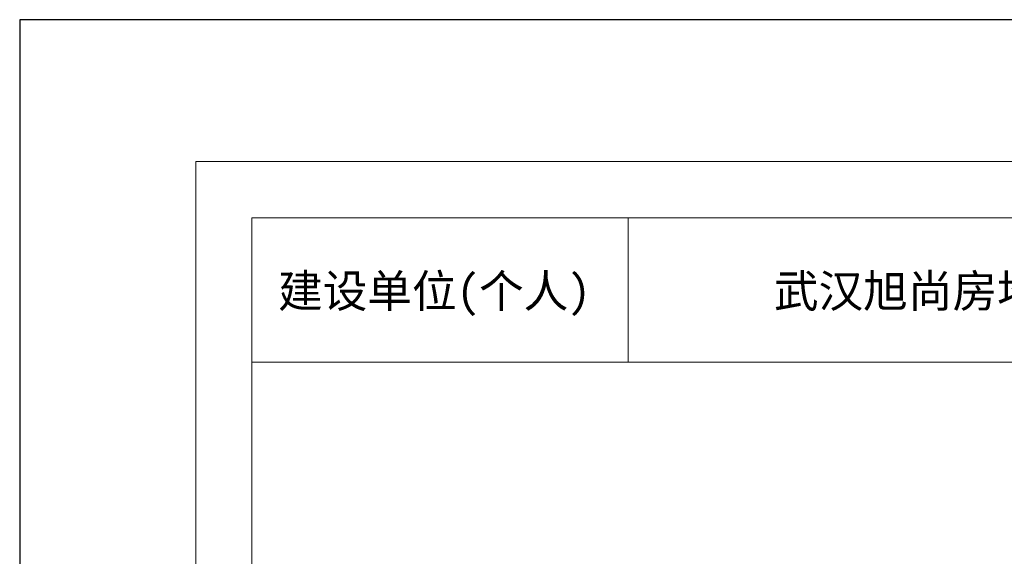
# Model space of a CAD drawing. Header units: millimetres. Extents: x 296296 to 297283, y 219875 to 220035.
# Tile 141 of 256: x 296848 to 296870, y 220022 to 220035. Entities that reach past the tile are written whole.
import ezdxf

# ---------------------------------------------------------------- set-up
doc = ezdxf.new("R2010")
doc.units = ezdxf.units.MM
for name, color, linetype, lineweight in [('243100', 255, 'Continuous', 9), ('A21400', 255, 'Continuous', 9), ('A67000', 255, 'Continuous', 9)]:
    doc.layers.add(name, color=color, linetype=linetype, lineweight=lineweight)
doc.layers.add('打印图框', color=252, linetype='Continuous', plot=False)
doc.styles.add('dw', font='simhei.ttf')

msp = doc.modelspace()

# ---------------------------------------------------------------- linework, layer by layer
at = {"layer": '243100', "color": 7}
for p, q in [((296861.832, 220026.789), (296861.832, 220030.083)), ((296853.233, 220026.789), (296925.907, 220026.789))]:
    msp.add_line(p, q, dxfattribs=at)
at = {"layer": 'A21400', "color": 7}
for p, q in [((296851.951, 219976.432), (296851.951, 220031.365)), ((296851.951, 220031.365), (296927.19, 220031.365)), ((296853.233, 219977.714), (296853.233, 220030.083)), ((296853.233, 220030.083), (296925.907, 220030.083))]:
    msp.add_line(p, q, dxfattribs=at)
at = {"layer": '打印图框', "color": 6, "ltscale": 0.5}
msp.add_lwpolyline([(296847.93, 219973.815), (296929.996, 219973.815), (296929.996, 220034.605), (296847.93, 220034.605)], close=True, dxfattribs=at)

# ---------------------------------------------------------------- texts
at = {"layer": 'A67000', "color": 7, "style": 'dw', "width": 1}
for s, height, p in [('建设单位(个人)', 0.7481, (296853.831, 220028.037)), ('武汉旭尚房地产开发有限公司', 0.74811, (296865.159, 220028.037))]:
    msp.add_text(s, height=height, dxfattribs=at).set_placement(p)

doc.saveas('drawing.dxf')
